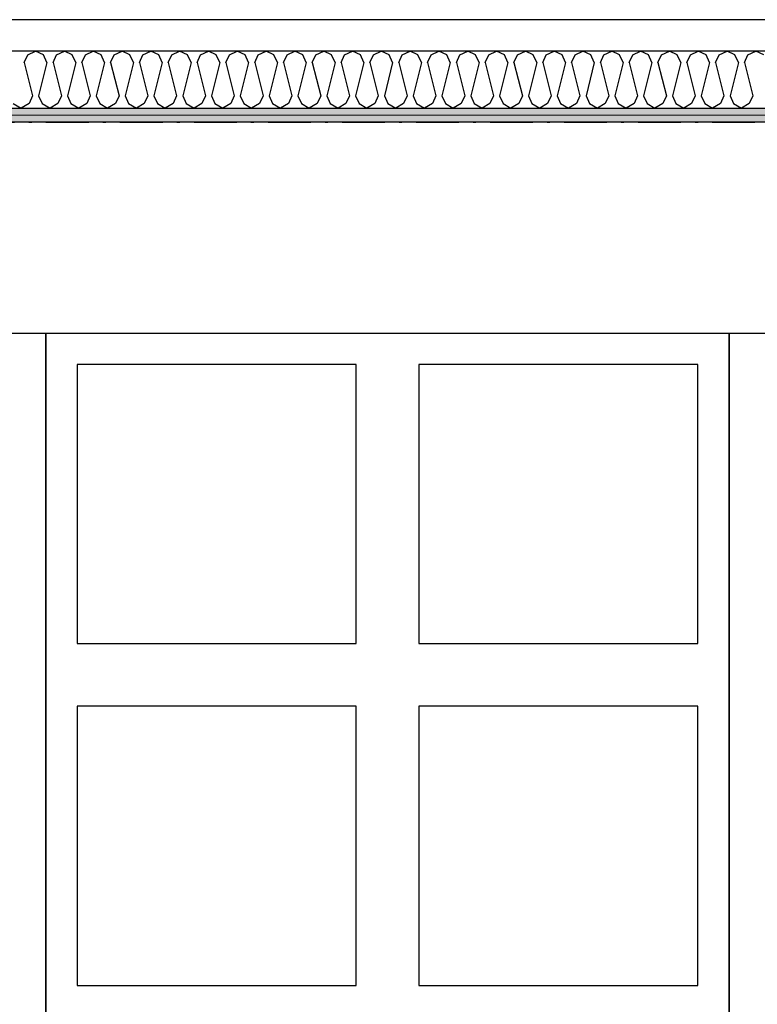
# Model space of a CAD drawing. Header units: millimetres. Extents: x -173281 to 144469, y -85977 to 83288.
# Tile 98 of 256: x -71152 to -69857, y -29995 to -28267. Entities that reach past the tile are written whole.
import ezdxf
from ezdxf.enums import TextEntityAlignment as Align

# ---------------------------------------------------------------- set-up
doc = ezdxf.new("R2010")
doc.units = ezdxf.units.MM
doc.header["$LTSCALE"] = 0.5
doc.header["$MEASUREMENT"] = 0
doc.linetypes.add('Over snittplan', pattern=[260, 150, -50, 10, -50])
doc.linetypes.add('PLINE', pattern=[0])
doc.layers.add('236- Innvendig kledning og overflate(Nye konstruksjoner)', color=7, linetype='Continuous', lineweight=0)
for name, color, linetype in [('242- Ikke-bærende innervegger (Skravur)(Nye konstruksjoner)', 7, 'Continuous'), ('242- Ikke-bærende innervegger(Nye konstruksjoner)', 7, 'Continuous'), ('255- Gulvoverflate(Nye konstruksjoner)', 7, 'Continuous'), ('256- Faste himlinger og overflatebehandling(Nye konstruksjoner)', 7, 'Continuous'), ('862- M___Nettoareal(Nye konstruksjoner)', 7, 'Continuous'), ('862- M___Nettoareal(Polylinje)(Nye konstruksjoner)', 7, 'Continuous'), ('862- M___Nettoareal(Tekst)(Nye konstruksjoner)', 7, 'Continuous')]:
    doc.layers.add(name, color=color, linetype=linetype)
doc.styles.add('GENERATED_STYLE_1', font='arial.ttf')
doc.linetypes.add('Lydfuge betonggolv', pattern='A,0,[5,A-2607.111 Plan 1. etasje1.Shx,S=3.968254,R=0,X=0,Y=-3.46945e-18],-600,0', length=600)
pattern_1 = [(0, (0, 0), (0, 86.60254), [0, -50]), (0, (25, 43.3), (0, 86.60254), [0, -50])]

# ---------------------------------------------------------------- blocks, each defined once
blk = doc.blocks.new('Musikkrom_A-135_1', base_point=(-73219, -33558.4))
at = {"layer": '862- M___Nettoareal(Polylinje)(Nye konstruksjoner)', "flags": 128}
blk.add_lwpolyline([(-77605.7, -31721.9), (-77588.2, -31721.9), (-77578.2, -31731.9), (-77578.2, -31901.9), (-77588.2, -31911.9), (-77605.7, -31911.9), (-77605.7, -35321.9), (-77588.2, -35321.9), (-77578.2, -35331.9), (-77578.2, -35501.9), (-77588.2, -35511.9), (-77605.7, -35511.9), (-77605.7, -38799.4), (-76398.2, -38799.4), (-68823.2, -38799.4), (-68823.2, -28446.9), (-77605.7, -28446.9)], close=True, dxfattribs=at)
at = {"layer": '862- M___Nettoareal(Tekst)(Nye konstruksjoner)', "style": 'GENERATED_STYLE_1'}
for tag, height, p in [('DUMMY_862', 150, (-73336.8, -33061.2)), ('ROOM_NAME', 150, (-73336.8, -34089.8)), ('DUMMY_861', 100, (-73494, -33689.6)), ('ROOM_NUMBER', 100, (-73494, -34078.4)), ('DUMMY_863', 100, (-73101.1, -34055.6))]:
    blk.add_attdef(tag, text='', height=height, rotation=90, dxfattribs=at).set_placement(p, align=Align.TOP_LEFT)
blk = doc.blocks.new('*X490')
at = {"layer": '242- Ikke-bærende innervegger (Skravur)(Nye konstruksjoner)', "linetype": 'PLINE'}
for p, q in [((-71143.9, -28342), (-71137.7, -28328.5)), ((-71137.7, -28328.5), (-71123.9, -28321.9)), ((-71110.1, -28328.5), (-71123.9, -28321.9)), ((-71103.9, -28342), (-71110.1, -28328.5)), ((-71093.3, -28342), (-71087.1, -28328.5)), ((-71087.1, -28328.5), (-71073.3, -28321.9)), ((-71059.5, -28328.5), (-71073.3, -28321.9)), ((-71053.3, -28342), (-71059.5, -28328.5)), ((-71042.7, -28342), (-71036.5, -28328.5)), ((-71036.5, -28328.5), (-71022.7, -28321.9)), ((-71008.9, -28328.5), (-71022.7, -28321.9)), ((-71002.7, -28342), (-71008.9, -28328.5)), ((-70992.1, -28342), (-70986, -28328.5)), ((-70986, -28328.5), (-70972.1, -28321.9)), ((-70958.3, -28328.5), (-70972.1, -28321.9)), ((-70952.2, -28342), (-70958.3, -28328.5)), ((-70941.5, -28342), (-70935.4, -28328.5)), ((-70935.4, -28328.5), (-70921.5, -28321.9)), ((-70907.7, -28328.5), (-70921.5, -28321.9)), ((-70901.6, -28342), (-70907.7, -28328.5)), ((-70890.9, -28342), (-70884.8, -28328.5)), ((-70884.8, -28328.5), (-70871, -28321.9)), ((-70857.1, -28328.5), (-70871, -28321.9)), ((-70851, -28342), (-70857.1, -28328.5)), ((-70840.4, -28342), (-70834.2, -28328.5)), ((-70834.2, -28328.5), (-70820.4, -28321.9)), ((-70806.6, -28328.5), (-70820.4, -28321.9)), ((-70800.4, -28342), (-70806.6, -28328.5)), ((-70789.8, -28342), (-70783.6, -28328.5)), ((-70783.6, -28328.5), (-70769.8, -28321.9)), ((-70756, -28328.5), (-70769.8, -28321.9)), ((-70749.8, -28342), (-70756, -28328.5)), ((-70739.2, -28342), (-70733, -28328.5)), ((-70733, -28328.5), (-70719.2, -28321.9)), ((-70705.4, -28328.5), (-70719.2, -28321.9)), ((-70699.2, -28342), (-70705.4, -28328.5)), ((-70688.6, -28342), (-70682.4, -28328.5)), ((-70682.4, -28328.5), (-70668.6, -28321.9)), ((-70654.8, -28328.5), (-70668.6, -28321.9)), ((-70648.6, -28342), (-70654.8, -28328.5)), ((-70638, -28342), (-70631.8, -28328.5)), ((-70631.8, -28328.5), (-70618, -28321.9)), ((-70604.2, -28328.5), (-70618, -28321.9)), ((-70598.1, -28342), (-70604.2, -28328.5)), ((-70587.4, -28342), (-70581.3, -28328.5)), ((-70581.3, -28328.5), (-70567.4, -28321.9)), ((-70553.6, -28328.5), (-70567.4, -28321.9)), ((-70547.5, -28342), (-70553.6, -28328.5)), ((-70536.8, -28342), (-70530.7, -28328.5)), ((-70530.7, -28328.5), (-70516.9, -28321.9)), ((-70503, -28328.5), (-70516.9, -28321.9)), ((-70496.9, -28342), (-70503, -28328.5)), ((-70486.3, -28342), (-70480.1, -28328.5)), ((-70480.1, -28328.5), (-70466.3, -28321.9)), ((-70452.5, -28328.5), (-70466.3, -28321.9)), ((-70446.3, -28342), (-70452.5, -28328.5)), ((-70435.7, -28342), (-70429.5, -28328.5)), ((-70429.5, -28328.5), (-70415.7, -28321.9)), ((-70401.9, -28328.5), (-70415.7, -28321.9)), ((-70395.7, -28342), (-70401.9, -28328.5)), ((-70385.1, -28342), (-70378.9, -28328.5)), ((-70378.9, -28328.5), (-70365.1, -28321.9)), ((-70351.3, -28328.5), (-70365.1, -28321.9)), ((-70345.1, -28342), (-70351.3, -28328.5)), ((-70334.5, -28342), (-70328.3, -28328.5)), ((-70328.3, -28328.5), (-70314.5, -28321.9)), ((-70300.7, -28328.5), (-70314.5, -28321.9)), ((-70294.5, -28342), (-70300.7, -28328.5)), ((-70283.9, -28342), (-70277.7, -28328.5)), ((-70277.7, -28328.5), (-70263.9, -28321.9)), ((-70250.1, -28328.5), (-70263.9, -28321.9)), ((-70244, -28342), (-70250.1, -28328.5)), ((-70233.3, -28342), (-70227.2, -28328.5)), ((-70227.2, -28328.5), (-70213.3, -28321.9)), ((-70199.5, -28328.5), (-70213.3, -28321.9)), ((-70193.4, -28342), (-70199.5, -28328.5)), ((-70182.7, -28342), (-70176.6, -28328.5)), ((-70176.6, -28328.5), (-70162.8, -28321.9)), ((-70148.9, -28328.5), (-70162.8, -28321.9)), ((-70142.8, -28342), (-70148.9, -28328.5)), ((-70132.2, -28342), (-70126, -28328.5)), ((-70126, -28328.5), (-70112.2, -28321.9)), ((-70098.4, -28328.5), (-70112.2, -28321.9)), ((-70092.2, -28342), (-70098.4, -28328.5)), ((-70081.6, -28342), (-70075.4, -28328.5)), ((-70075.4, -28328.5), (-70061.6, -28321.9)), ((-70047.8, -28328.5), (-70061.6, -28321.9)), ((-70041.6, -28342), (-70047.8, -28328.5)), ((-70031, -28342), (-70024.8, -28328.5)), ((-70024.8, -28328.5), (-70011, -28321.9)), ((-69997.2, -28328.5), (-70011, -28321.9)), ((-69991, -28342), (-69997.2, -28328.5)), ((-69980.4, -28342), (-69974.2, -28328.5)), ((-69974.2, -28328.5), (-69960.4, -28321.9)), ((-69946.6, -28328.5), (-69960.4, -28321.9)), ((-69940.4, -28342), (-69946.6, -28328.5)), ((-69929.8, -28342), (-69923.6, -28328.5)), ((-69923.6, -28328.5), (-69909.8, -28321.9)), ((-69896, -28328.5), (-69909.8, -28321.9)), ((-69889.9, -28342), (-69896, -28328.5)), ((-69879.2, -28342), (-69873.1, -28328.5)), ((-69873.1, -28328.5), (-69859.2, -28321.9)), ((-69845.4, -28328.5), (-69859.2, -28321.9)), ((-71143.9, -28342), (-71129.2, -28400.7)), ((-71103.9, -28342), (-71118.6, -28400.7)), ((-71093.3, -28342), (-71078.6, -28400.7)), ((-71053.3, -28342), (-71068, -28400.7)), ((-71042.7, -28342), (-71028, -28400.7)), ((-71002.7, -28342), (-71017.4, -28400.7)), ((-70992.1, -28342), (-70977.4, -28400.7)), ((-70952.2, -28342), (-70966.8, -28400.7)), ((-70941.5, -28342), (-70926.9, -28400.7)), ((-70901.6, -28342), (-70916.2, -28400.7)), ((-70890.9, -28342), (-70876.3, -28400.7)), ((-70851, -28342), (-70865.6, -28400.7)), ((-70840.4, -28342), (-70825.7, -28400.7)), ((-70800.4, -28342), (-70815.1, -28400.7)), ((-70789.8, -28342), (-70775.1, -28400.7)), ((-70749.8, -28342), (-70764.5, -28400.7)), ((-70739.2, -28342), (-70724.5, -28400.7)), ((-70699.2, -28342), (-70713.9, -28400.7)), ((-70688.6, -28342), (-70673.9, -28400.7)), ((-70648.6, -28342), (-70663.3, -28400.7)), ((-70638, -28342), (-70623.3, -28400.7)), ((-70598.1, -28342), (-70612.7, -28400.7)), ((-70587.4, -28342), (-70572.8, -28400.7)), ((-70547.5, -28342), (-70562.1, -28400.7)), ((-70536.8, -28342), (-70522.2, -28400.7)), ((-70496.9, -28342), (-70511.5, -28400.7)), ((-70486.3, -28342), (-70471.6, -28400.7)), ((-70446.3, -28342), (-70461, -28400.7)), ((-70435.7, -28342), (-70421, -28400.7)), ((-70395.7, -28342), (-70410.4, -28400.7)), ((-70385.1, -28342), (-70370.4, -28400.7)), ((-70345.1, -28342), (-70359.8, -28400.7)), ((-70334.5, -28342), (-70319.8, -28400.7)), ((-70294.5, -28342), (-70309.2, -28400.7)), ((-70283.9, -28342), (-70269.2, -28400.7)), ((-70244, -28342), (-70258.6, -28400.7)), ((-70233.3, -28342), (-70218.7, -28400.7)), ((-70193.4, -28342), (-70208, -28400.7)), ((-70182.7, -28342), (-70168.1, -28400.7)), ((-70142.8, -28342), (-70157.4, -28400.7)), ((-70132.2, -28342), (-70117.5, -28400.7)), ((-70092.2, -28342), (-70106.9, -28400.7)), ((-70081.6, -28342), (-70066.9, -28400.7)), ((-70041.6, -28342), (-70056.3, -28400.7)), ((-70031, -28342), (-70016.3, -28400.7)), ((-69991, -28342), (-70005.7, -28400.7)), ((-69980.4, -28342), (-69965.7, -28400.7)), ((-69940.4, -28342), (-69955.1, -28400.7)), ((-69929.8, -28342), (-69915.1, -28400.7)), ((-69889.9, -28342), (-69904.5, -28400.7)), ((-69879.2, -28342), (-69864.6, -28400.7)), ((-71129.2, -28400.7), (-71135.4, -28414.2)), ((-71118.6, -28400.7), (-71112.4, -28414.2)), ((-71078.6, -28400.7), (-71084.8, -28414.2)), ((-71068, -28400.7), (-71061.8, -28414.2)), ((-71028, -28400.7), (-71034.2, -28414.2)), ((-71017.4, -28400.7), (-71011.2, -28414.2)), ((-70977.4, -28400.7), (-70983.6, -28414.2)), ((-70966.8, -28400.7), (-70960.7, -28414.2)), ((-70926.9, -28400.7), (-70933, -28414.2)), ((-70916.2, -28400.7), (-70910.1, -28414.2)), ((-70876.3, -28400.7), (-70882.4, -28414.2)), ((-70865.6, -28400.7), (-70859.5, -28414.2)), ((-70825.7, -28400.7), (-70831.9, -28414.2)), ((-70815.1, -28400.7), (-70808.9, -28414.2)), ((-70775.1, -28400.7), (-70781.3, -28414.2)), ((-70764.5, -28400.7), (-70758.3, -28414.2)), ((-70724.5, -28400.7), (-70730.7, -28414.2)), ((-70713.9, -28400.7), (-70707.7, -28414.2)), ((-70673.9, -28400.7), (-70680.1, -28414.2)), ((-70663.3, -28400.7), (-70657.1, -28414.2)), ((-70623.3, -28400.7), (-70629.5, -28414.2)), ((-70612.7, -28400.7), (-70606.6, -28414.2)), ((-70572.8, -28400.7), (-70578.9, -28414.2)), ((-70562.1, -28400.7), (-70556, -28414.2)), ((-70522.2, -28400.7), (-70528.3, -28414.2)), ((-70511.5, -28400.7), (-70505.4, -28414.2)), ((-70471.6, -28400.7), (-70477.8, -28414.2)), ((-70461, -28400.7), (-70454.8, -28414.2)), ((-70421, -28400.7), (-70427.2, -28414.2)), ((-70410.4, -28400.7), (-70404.2, -28414.2)), ((-70370.4, -28400.7), (-70376.6, -28414.2)), ((-70359.8, -28400.7), (-70353.6, -28414.2)), ((-70319.8, -28400.7), (-70326, -28414.2)), ((-70309.2, -28400.7), (-70303, -28414.2)), ((-70269.2, -28400.7), (-70275.4, -28414.2)), ((-70258.6, -28400.7), (-70252.5, -28414.2)), ((-70218.7, -28400.7), (-70224.8, -28414.2)), ((-70208, -28400.7), (-70201.9, -28414.2)), ((-70168.1, -28400.7), (-70174.2, -28414.2)), ((-70157.4, -28400.7), (-70151.3, -28414.2)), ((-70117.5, -28400.7), (-70123.7, -28414.2)), ((-70106.9, -28400.7), (-70100.7, -28414.2)), ((-70066.9, -28400.7), (-70073.1, -28414.2)), ((-70056.3, -28400.7), (-70050.1, -28414.2)), ((-70016.3, -28400.7), (-70022.5, -28414.2)), ((-70005.7, -28400.7), (-69999.5, -28414.2)), ((-69965.7, -28400.7), (-69971.9, -28414.2)), ((-69955.1, -28400.7), (-69948.9, -28414.2)), ((-69915.1, -28400.7), (-69921.3, -28414.2)), ((-69904.5, -28400.7), (-69898.4, -28414.2)), ((-69864.6, -28400.7), (-69870.7, -28414.2)), ((-71163, -28414.2), (-71149.2, -28421.9)), ((-71135.4, -28414.2), (-71149.2, -28421.9)), ((-71112.4, -28414.2), (-71098.6, -28421.9)), ((-71084.8, -28414.2), (-71098.6, -28421.9)), ((-71061.8, -28414.2), (-71048, -28421.9)), ((-71034.2, -28414.2), (-71048, -28421.9)), ((-71011.2, -28414.2), (-70997.4, -28421.9)), ((-70983.6, -28414.2), (-70997.4, -28421.9)), ((-70960.7, -28414.2), (-70946.8, -28421.9)), ((-70933, -28414.2), (-70946.8, -28421.9)), ((-70910.1, -28414.2), (-70896.3, -28421.9)), ((-70882.4, -28414.2), (-70896.3, -28421.9)), ((-70859.5, -28414.2), (-70845.7, -28421.9)), ((-70831.9, -28414.2), (-70845.7, -28421.9)), ((-70808.9, -28414.2), (-70795.1, -28421.9)), ((-70781.3, -28414.2), (-70795.1, -28421.9)), ((-70758.3, -28414.2), (-70744.5, -28421.9)), ((-70730.7, -28414.2), (-70744.5, -28421.9)), ((-70707.7, -28414.2), (-70693.9, -28421.9)), ((-70680.1, -28414.2), (-70693.9, -28421.9)), ((-70657.1, -28414.2), (-70643.3, -28421.9)), ((-70629.5, -28414.2), (-70643.3, -28421.9)), ((-70606.6, -28414.2), (-70592.7, -28421.9)), ((-70578.9, -28414.2), (-70592.7, -28421.9)), ((-70556, -28414.2), (-70542.2, -28421.9)), ((-70528.3, -28414.2), (-70542.2, -28421.9)), ((-70505.4, -28414.2), (-70491.6, -28421.9)), ((-70477.8, -28414.2), (-70491.6, -28421.9)), ((-70454.8, -28414.2), (-70441, -28421.9)), ((-70427.2, -28414.2), (-70441, -28421.9)), ((-70404.2, -28414.2), (-70390.4, -28421.9)), ((-70376.6, -28414.2), (-70390.4, -28421.9)), ((-70353.6, -28414.2), (-70339.8, -28421.9)), ((-70326, -28414.2), (-70339.8, -28421.9)), ((-70303, -28414.2), (-70289.2, -28421.9)), ((-70275.4, -28414.2), (-70289.2, -28421.9)), ((-70252.5, -28414.2), (-70238.6, -28421.9)), ((-70224.8, -28414.2), (-70238.6, -28421.9)), ((-70201.9, -28414.2), (-70188.1, -28421.9)), ((-70174.2, -28414.2), (-70188.1, -28421.9)), ((-70151.3, -28414.2), (-70137.5, -28421.9)), ((-70123.7, -28414.2), (-70137.5, -28421.9)), ((-70100.7, -28414.2), (-70086.9, -28421.9)), ((-70073.1, -28414.2), (-70086.9, -28421.9)), ((-70050.1, -28414.2), (-70036.3, -28421.9)), ((-70022.5, -28414.2), (-70036.3, -28421.9)), ((-69999.5, -28414.2), (-69985.7, -28421.9)), ((-69971.9, -28414.2), (-69985.7, -28421.9)), ((-69948.9, -28414.2), (-69935.1, -28421.9)), ((-69921.3, -28414.2), (-69935.1, -28421.9)), ((-69898.4, -28414.2), (-69884.5, -28421.9)), ((-69870.7, -28414.2), (-69884.5, -28421.9))]:
    blk.add_line(p, q, dxfattribs=at)

msp = doc.modelspace()

# ---------------------------------------------------------------- hatches: boundary and pattern name
at = {"layer": '242- Ikke-bærende innervegger (Skravur)(Nye konstruksjoner)', "linetype": 'Continuous'}
h = msp.add_hatch(dxfattribs=at)
h.set_pattern_fill('Gips', color=256, style=0, pattern_type=2)
h.set_pattern_definition(pattern_1)
h.paths.add_polyline_path([(-68810.7, -28421.9), (-75210.7, -28421.9), (-75210.7, -28434.4), (-68810.7, -28434.4)])
h = msp.add_hatch(dxfattribs=at)
h.set_pattern_fill('Gips', color=256, style=0, pattern_type=2)
h.set_pattern_definition(pattern_1)
h.paths.add_polyline_path([(-68823.2, -28434.4), (-75210.7, -28434.4), (-75210.7, -28446.9), (-68823.2, -28446.9)])

# ---------------------------------------------------------------- linework, layer by layer
at = {"layer": '236- Innvendig kledning og overflate(Nye konstruksjoner)', "linetype": 'PLINE'}
msp.add_line((-75210.7, -28434.4), (-68810.7, -28434.4), dxfattribs=at)
at = {"layer": '236- Innvendig kledning og overflate(Nye konstruksjoner)', "linetype": 'PLINE', "flags": 128}
msp.add_lwpolyline([(-75210.7, -28446.9), (-68823.2, -28446.9)], dxfattribs=at)
at = {"layer": '242- Ikke-bærende innervegger(Nye konstruksjoner)', "linetype": 'PLINE'}
msp.add_line((-75210.7, -28421.9), (-68798.2, -28421.9), dxfattribs=at)
at = {"layer": '242- Ikke-bærende innervegger(Nye konstruksjoner)', "linetype": 'PLINE', "flags": 128}
msp.add_lwpolyline([(-68698.2, -28321.9), (-75210.7, -28321.9)], dxfattribs=at)
at = {"layer": '255- Gulvoverflate(Nye konstruksjoner)', "linetype": 'Lydfuge betonggolv'}
msp.add_line((-68768.2, -28266.9), (-77578.2, -28266.9), dxfattribs=at)
at = {"layer": '256- Faste himlinger og overflatebehandling(Nye konstruksjoner)', "linetype": 'Over snittplan', "flags": 128}
msp.add_lwpolyline([(-77605.7, -28446.9), (-68823.2, -28446.9)], dxfattribs=at)
at = {"layer": '256- Faste himlinger og overflatebehandling(Nye konstruksjoner)', "linetype": 'PLINE'}
for points in [[(-71105.9, -28816.9), (-71105.9, -31216.9), (-72305.9, -31216.9), (-72305.9, -28816.9)], [(-69905.9, -28816.9), (-69905.9, -31216.9), (-71105.9, -31216.9), (-71105.9, -28816.9)], [(-69305.9, -28816.9), (-69305.9, -31216.9), (-69905.9, -31216.9), (-69905.9, -28816.9)], [(-70560.9, -28871.9), (-71050.9, -28871.9), (-71050.9, -29361.9), (-70560.9, -29361.9)], [(-69960.9, -28871.9), (-70450.9, -28871.9), (-70450.9, -29361.9), (-69960.9, -29361.9)], [(-70560.9, -29471.9), (-71050.9, -29471.9), (-71050.9, -29961.9), (-70560.9, -29961.9)], [(-69960.9, -29471.9), (-70450.9, -29471.9), (-70450.9, -29961.9), (-69960.9, -29961.9)]]:
    msp.add_lwpolyline(points, close=True, dxfattribs=at)

# ---------------------------------------------------------------- block references
at = {"layer": '242- Ikke-bærende innervegger(Nye konstruksjoner)'}
msp.add_blockref('*X490', (0, 0), dxfattribs=at)
at = {"layer": '862- M___Nettoareal(Nye konstruksjoner)', "linetype": 'Continuous'}
msp.add_blockref('Musikkrom_A-135_1', (-73219, -33558.4), dxfattribs=at)

doc.saveas('drawing.dxf')
